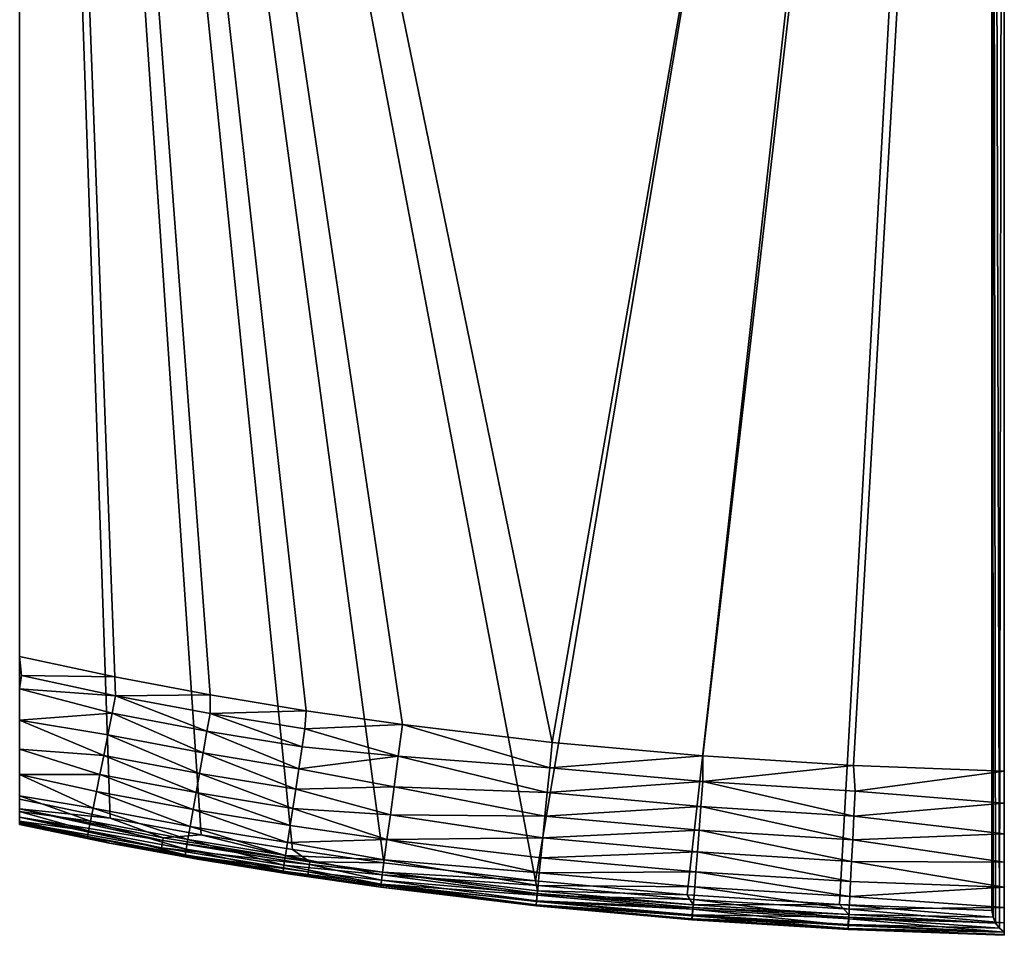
# Model space of a CAD drawing. Header units: millimetres. Extents: x -38.6 to 38.6, y -34 to 34.
# Tile 253 of 256: x -11.3 to 0.7, y -34 to -22.8. Entities that reach past the tile are written whole.
import ezdxf

# ---------------------------------------------------------------- set-up
doc = ezdxf.new("R2010")
doc.units = ezdxf.units.MM
doc.header["$MEASUREMENT"] = 0
doc.layers.add('Legno Y', color=18, linetype='Continuous', true_color=0x000000)

msp = doc.modelspace()

# ---------------------------------------------------------------- meshes
at = {"layer": 'Legno Y'}
mesh = msp.add_polyface(dxfattribs=at)
corners = [(0.698, -33.939, 24.35), (0.698, 0, 24.35), (0.639, -33.893, 24.409), (0.639, -33.893, 24.409), (0.548, -0.15, 24.5), (0.593, -33.833, 24.456), (0.548, -0.15, 24.5), (0.561, -33.76, 24.488), (0.561, -33.76, 24.488), (0.548, -0.15, 24.5), (0.548, -33.675, 24.5), (0.698, 0, 24.35), (0.698, -33.969, 24.278), (0.698, -33.979, 24.2), (0.698, 0, 24.35), (0.698, -33.979, 24), (0.698, 0, 24.35), (0.698, -33.941, 23.609), (0.698, -33.826, 23.233), (0.698, 0, 22), (0.698, -33.641, 22.888), (0.698, 0, 22), (0.698, -33.392, 22.585), (-11.302, -30.975, 22.038), (-11.302, -31.356, 22.149), (-11.302, -30.579, 22), (-11.302, -31.709, 22.331), (0.548, -0.15, 24.5), (-5.016, -33.315, 24.5), (-3.165, -33.484, 24.5), (0.548, -0.15, 24.5), (-1.309, -33.603, 24.5), (-4.841, -31.937, 22.024), (-6.689, -31.797, 22.038), (-6.637, -31.41, 22), (-4.81, -31.627, 22), (-9.11, -32.006, 22.249), (-10.278, -31.787, 22.249), (-10.228, -31.537, 22.131), (-9.065, -31.756, 22.131), (-10.175, -31.273, 22.05), (-9.019, -31.491, 22.05), (-10.132, -31.058, 22.013), (-8.981, -31.274, 22.013), (-8.979, -31.048, 22), (-7.81, -31.241, 22), (-11.302, -31.709, 22.331), (-11.302, -31.356, 22.149), (-11.302, -31.356, 22.149), (-11.302, -31.356, 22.149), (-11.302, -31.356, 22.149), (-11.302, -30.975, 22.038), (-11.302, -30.975, 22.038), (-11.302, -30.975, 22.038), (-11.278, -30.813, 22.013), (-10.143, -30.828, 22), (-11.302, -30.579, 22), (-11.302, -30.579, 22), (-11.302, -30.975, 22.038), (-7.825, -31.464, 22.013), (-6.637, -31.41, 22), (-6.637, -31.41, 22), (-6.689, -31.797, 22.038), (-6.689, -31.797, 22.038), (-7.859, -31.682, 22.05), (-7.9, -31.948, 22.131)]
mesh.append_faces([[corners[k] for k in face] for face in [(0, 1, 2, 2), (3, 4, 5, 5), (5, 6, 7, 7), (8, 9, 10, 10), (11, 12, 13, 13), (14, 13, 15, 15), (16, 17, 18, 18), (19, 18, 20, 20), (21, 20, 22, 22), (23, 24, 25, 25), (25, 24, 26, 26), (27, 28, 29, 29), (30, 29, 31, 31), (32, 33, 34, 34), (32, 34, 35, 35), (36, 37, 38, 38), (39, 38, 40, 40), (39, 40, 41, 41), (41, 40, 42, 42), (41, 42, 43, 43), (43, 42, 44, 44), (43, 44, 45, 45), (46, 47, 37, 37), (37, 48, 38, 38), (38, 49, 40, 40), (40, 50, 51, 51), (40, 52, 42, 42), (42, 53, 54, 54), (42, 54, 55, 55), (55, 54, 56, 56), (57, 54, 58, 58), (55, 44, 42, 42), (43, 45, 59, 59), (59, 45, 60, 60), (59, 61, 62, 62), (63, 64, 59, 59), (59, 64, 43, 43), (43, 64, 41, 41), (41, 65, 39, 39)]])
mesh = msp.add_polyface(dxfattribs=at)
corners = [(0.698, 0, 24.35), (-11.302, 0, 24.35), (0.548, -0.15, 24.5), (-11.302, -0.15, 24.5), (-11.302, 0, 24.35), (0.698, 0, 24.35), (-11.302, 0, 22), (0.698, 0, 24.35), (0.698, 0, 22), (0.639, -33.893, 24.409), (0.698, 0, 24.35), (0.548, -0.15, 24.5), (0.698, -33.939, 24.35), (0.698, -33.969, 24.278), (0.698, 0, 24.35), (0.698, -33.979, 24), (0.698, -33.941, 23.609), (0.698, 0, 24.35), (0.698, 0, 24.35), (0.698, -33.826, 23.233), (0.698, 0, 22), (0.698, -33.392, 22.585), (0.698, -33.089, 22.337), (0.698, 0, 22), (0.698, 0, 22), (0.698, -31.979, 22), (-11.302, -0.15, 24.5), (-11.302, 0, 24.35), (-11.302, -32.321, 24.5), (-11.302, 0, 24.35), (-11.302, -32.605, 24.316), (-11.302, 0, 22), (-11.302, -32.469, 23.227), (-11.302, 0, 24.35), (-11.302, 0, 24.35), (-11.302, -32.539, 23.414), (-11.302, 0, 24.35), (-11.302, -32.588, 23.606), (-11.302, -30.579, 22), (-11.302, -31.709, 22.331), (-11.302, 0, 22), (-11.302, 0, 22), (-11.302, -32.02, 22.578), (-11.302, 0, 22), (-11.302, -32.277, 22.88), (-11.302, 0, 22), (-11.302, -32.618, 23.801), (-11.302, 0, 24.35), (-11.302, 0, 24.35), (-11.302, -32.629, 24), (-11.302, 0, 24.35), (-11.302, -32.629, 24.2), (-11.302, 0, 24.35), (-11.302, -0.15, 24.5), (-5.016, -33.315, 24.5), (0.548, -0.15, 24.5), (-11.302, -32.321, 24.5), (-10.198, -32.55, 24.5), (-11.302, -0.15, 24.5), (-11.302, -0.15, 24.5), (-9.09, -32.755, 24.5), (-11.302, -0.15, 24.5), (-7.978, -32.935, 24.5), (-6.863, -33.095, 24.5), (-11.302, -0.15, 24.5), (-11.302, -0.15, 24.5), (-1.309, -33.603, 24.5), (0.548, -33.675, 24.5), (0.548, -0.15, 24.5), (-11.302, -30.579, 22), (-11.302, 0, 22), (-10.143, -30.828, 22), (-10.143, -30.828, 22), (-11.302, 0, 22), (-8.979, -31.048, 22), (-8.979, -31.048, 22), (-11.302, 0, 22), (-7.81, -31.241, 22), (-7.81, -31.241, 22), (-11.302, 0, 22), (-6.637, -31.41, 22), (-6.637, -31.41, 22), (-11.302, 0, 22), (-4.81, -31.627, 22), (-4.81, -31.627, 22), (-11.302, 0, 22), (0.698, 0, 22), (-4.81, -31.627, 22), (0.698, 0, 22), (-2.977, -31.793, 22), (-2.977, -31.793, 22), (0.698, 0, 22), (-1.14, -31.91, 22), (-1.14, -31.91, 22), (0.698, 0, 22), (0.698, -31.979, 22)]
mesh.append_faces([[corners[k] for k in face] for face in [(0, 1, 2, 2), (2, 1, 3, 3), (4, 5, 6, 6), (6, 7, 8, 8), (9, 10, 11, 11), (12, 13, 14, 14), (15, 16, 17, 17), (18, 19, 20, 20), (21, 22, 23, 23), (24, 22, 25, 25), (26, 27, 28, 28), (28, 29, 30, 30), (31, 32, 33, 33), (34, 32, 35, 35), (36, 35, 37, 37), (38, 39, 40, 40), (41, 39, 42, 42), (43, 42, 44, 44), (44, 32, 45, 45), (37, 46, 47, 47), (48, 46, 49, 49), (50, 49, 51, 51), (51, 30, 52, 52), (53, 54, 55, 55), (56, 57, 58, 58), (59, 57, 60, 60), (61, 60, 62, 62), (62, 63, 64, 64), (65, 63, 54, 54), (66, 67, 68, 68), (69, 70, 71, 71), (72, 73, 74, 74), (75, 76, 77, 77), (78, 79, 80, 80), (81, 82, 83, 83), (84, 85, 86, 86), (87, 88, 89, 89), (90, 91, 92, 92), (93, 94, 95, 95)]])
mesh = msp.add_polyface(dxfattribs=at)
corners = [(-11.302, -32.321, 24.5), (-11.302, -32.605, 24.316), (-11.302, -32.537, 24.413), (-11.302, -32.438, 24.478), (-11.302, -32.321, 24.5), (-11.302, -32.438, 24.478), (-10.198, -32.55, 24.5), (-10.198, -32.55, 24.5), (-11.302, -32.438, 24.478), (-9.551, -32.791, 24.477), (-10.198, -32.55, 24.5), (-9.09, -32.755, 24.5), (-10.207, -32.854, 24.2), (-9.583, -32.962, 24.275), (-11.302, -32.605, 24.316), (-11.302, -32.605, 24.316), (-11.302, -32.629, 24.2), (-11.302, -32.438, 24.478), (-9.557, -32.824, 24.46), (-11.302, -32.438, 24.478), (-11.302, -32.537, 24.413), (-9.573, -32.911, 24.381), (-11.302, -32.537, 24.413), (-11.302, -32.605, 24.316), (-11.302, -32.629, 24.2), (-11.302, -32.629, 24), (-10.207, -32.854, 24.2), (-11.302, -32.629, 24), (-11.302, -32.618, 23.801), (-10.203, -32.855, 24), (-10.203, -32.855, 24), (-11.302, -32.618, 23.801), (-10.476, -32.776, 23.689), (-9.272, -32.929, 23.386), (-10.462, -32.705, 23.386), (-10.439, -32.589, 23.097), (-9.251, -32.812, 23.097), (-10.407, -32.43, 22.831), (-9.223, -32.652, 22.831), (-10.366, -32.226, 22.586), (-9.187, -32.447, 22.586), (-10.324, -32.018, 22.402), (-9.15, -32.239, 22.402), (-10.278, -31.787, 22.249), (-9.11, -32.006, 22.249), (-10.228, -31.537, 22.131), (-9.065, -31.756, 22.131), (-11.302, -32.618, 23.801), (-11.302, -32.588, 23.606), (-11.302, -32.588, 23.606), (-11.302, -32.588, 23.606), (-11.302, -32.539, 23.414), (-11.302, -32.539, 23.414), (-11.302, -32.469, 23.227), (-11.302, -32.469, 23.227), (-11.302, -32.469, 23.227), (-11.302, -32.277, 22.88), (-11.302, -32.277, 22.88), (-11.302, -32.277, 22.88), (-11.302, -32.02, 22.578), (-11.302, -32.02, 22.578), (-11.302, -32.02, 22.578), (-11.302, -32.02, 22.578), (-11.302, -31.709, 22.331), (-11.302, -31.709, 22.331), (-8.038, -32.848, 22.831), (-7.974, -32.432, 22.402), (-8.006, -32.642, 22.586)]
mesh.append_faces([[corners[k] for k in face] for face in [(0, 1, 2, 2), (2, 3, 0, 0), (4, 5, 6, 6), (7, 8, 9, 9), (10, 9, 11, 11), (12, 13, 14, 14), (12, 15, 16, 16), (9, 17, 18, 18), (18, 19, 20, 20), (21, 22, 23, 23), (24, 25, 26, 26), (27, 28, 29, 29), (30, 31, 32, 32), (33, 34, 35, 35), (36, 35, 37, 37), (36, 37, 38, 38), (38, 37, 39, 39), (38, 39, 40, 40), (40, 39, 41, 41), (40, 41, 42, 42), (42, 41, 43, 43), (42, 43, 44, 44), (44, 45, 46, 46), (47, 48, 32, 32), (32, 49, 34, 34), (50, 51, 34, 34), (34, 52, 53, 53), (34, 54, 35, 35), (35, 55, 56, 56), (35, 57, 37, 37), (37, 58, 59, 59), (37, 60, 39, 39), (39, 61, 41, 41), (62, 63, 41, 41), (41, 64, 43, 43), (40, 65, 38, 38), (44, 66, 42, 42), (42, 67, 40, 40)]])
mesh = msp.add_polyface(dxfattribs=at)
corners = [(0.698, -31.979, 22), (0.698, -33.089, 22.337), (0.698, -32.744, 22.152), (0.698, -32.369, 22.038), (-1.14, -31.91, 22), (0.698, -31.979, 22), (-1.12, -32.223, 22.024), (0.698, -31.979, 22), (0.698, -32.369, 22.038), (0.698, -32.369, 22.038), (-1.135, -32.526, 22.097), (0.698, -32.369, 22.038), (0.698, -32.744, 22.152), (0.698, -32.744, 22.152), (-1.149, -32.814, 22.216), (-4.926, -32.791, 22.378), (-6.825, -32.812, 22.586), (-6.784, -32.511, 22.337), (-4.9, -32.526, 22.216), (-6.739, -32.169, 22.152), (-4.871, -32.239, 22.097), (-6.689, -31.797, 22.038), (-4.841, -31.937, 22.024), (-4.81, -31.627, 22), (-2.977, -31.793, 22), (-2.977, -32.106, 22.024), (-3, -32.408, 22.097), (-3.022, -32.696, 22.216), (-6.739, -32.169, 22.152), (-7.9, -31.948, 22.131), (-6.689, -31.797, 22.038), (-6.689, -31.797, 22.038), (-7.859, -31.682, 22.05), (-6.739, -32.169, 22.152), (-7.938, -32.199, 22.249), (-6.739, -32.169, 22.152), (-6.784, -32.511, 22.337), (-6.784, -32.511, 22.337), (-7.974, -32.432, 22.402), (-6.784, -32.511, 22.337), (-6.825, -32.812, 22.586), (-6.825, -32.812, 22.586), (-8.006, -32.642, 22.586), (-8.038, -32.848, 22.831), (-9.187, -32.447, 22.586), (-9.019, -31.491, 22.05), (-9.065, -31.756, 22.131), (-9.11, -32.006, 22.249), (-9.15, -32.239, 22.402)]
mesh.append_faces([[corners[k] for k in face] for face in [(0, 1, 2, 2), (0, 2, 3, 3), (4, 5, 6, 6), (6, 7, 8, 8), (6, 9, 10, 10), (10, 11, 12, 12), (10, 13, 14, 14), (15, 16, 17, 17), (15, 17, 18, 18), (18, 17, 19, 19), (18, 19, 20, 20), (20, 19, 21, 21), (20, 21, 22, 22), (23, 24, 22, 22), (22, 24, 25, 25), (22, 25, 20, 20), (20, 25, 26, 26), (20, 26, 18, 18), (18, 26, 27, 27), (18, 27, 15, 15), (24, 4, 25, 25), (25, 4, 6, 6), (25, 6, 10, 10), (27, 26, 14, 14), (14, 26, 10, 10), (26, 25, 10, 10), (28, 29, 30, 30), (31, 29, 32, 32), (29, 33, 34, 34), (34, 35, 36, 36), (34, 37, 38, 38), (38, 39, 40, 40), (38, 41, 42, 42), (42, 43, 44, 44), (45, 32, 29, 29), (46, 29, 34, 34), (46, 34, 47, 47), (47, 34, 38, 38), (48, 38, 42, 42)]])
mesh = msp.add_polyface(dxfattribs=at)
corners = [(-9.09, -32.755, 24.5), (-9.551, -32.791, 24.477), (-7.765, -33.085, 24.477), (-9.09, -32.755, 24.5), (-7.978, -32.935, 24.5), (-6.899, -33.37, 24.315), (-7.784, -33.206, 24.381), (-7.791, -33.257, 24.275), (-6.902, -33.392, 24.2), (-8.007, -33.234, 24.2), (-9.109, -33.056, 24.2), (-9.583, -32.962, 24.275), (-10.207, -32.854, 24.2), (-9.557, -32.824, 24.46), (-11.302, -32.537, 24.413), (-9.573, -32.911, 24.381), (-11.302, -32.605, 24.316), (-7.77, -33.118, 24.46), (-10.207, -32.854, 24.2), (-11.302, -32.629, 24), (-10.203, -32.855, 24), (-10.207, -32.854, 24.2), (-9.109, -33.056, 24.2), (-9.109, -33.056, 24.2), (-9.103, -33.057, 24), (-9.109, -33.056, 24.2), (-8.007, -33.234, 24.2), (-8.007, -33.234, 24.2), (-8.003, -33.235, 24), (-10.203, -32.855, 24), (-10.476, -32.776, 23.689), (-9.284, -33, 23.689), (-10.462, -32.705, 23.386), (-9.272, -32.929, 23.386), (-10.439, -32.589, 23.097), (-9.251, -32.812, 23.097), (-8.006, -32.642, 22.586), (-6.825, -32.812, 22.586), (-8.038, -32.848, 22.831), (-6.858, -33.058, 22.889), (-8.063, -33.008, 23.097), (-9.223, -32.652, 22.831), (-6.882, -33.241, 23.235), (-8.081, -33.125, 23.386), (-6.897, -33.354, 23.61), (-8.092, -33.197, 23.689), (-6.902, -33.392, 24), (-8.003, -33.235, 24), (-8.003, -33.235, 24), (-9.103, -33.057, 24), (-9.103, -33.057, 24), (-9.103, -33.057, 24), (-10.203, -32.855, 24)]
mesh.append_faces([[corners[k] for k in face] for face in [(0, 1, 2, 2), (3, 2, 4, 4), (5, 6, 7, 7), (8, 7, 9, 9), (9, 7, 10, 10), (10, 7, 11, 11), (10, 11, 12, 12), (13, 14, 15, 15), (15, 16, 11, 11), (7, 6, 11, 11), (11, 6, 15, 15), (2, 1, 13, 13), (6, 17, 15, 15), (15, 17, 13, 13), (17, 2, 13, 13), (18, 19, 20, 20), (21, 20, 22, 22), (23, 20, 24, 24), (25, 24, 26, 26), (27, 24, 28, 28), (29, 30, 31, 31), (31, 30, 32, 32), (31, 32, 33, 33), (33, 34, 35, 35), (36, 37, 38, 38), (38, 39, 40, 40), (38, 40, 41, 41), (41, 40, 35, 35), (40, 42, 43, 43), (40, 43, 35, 35), (35, 43, 33, 33), (43, 44, 45, 45), (43, 45, 33, 33), (33, 45, 31, 31), (45, 46, 47, 47), (45, 48, 49, 49), (45, 50, 31, 31), (31, 51, 52, 52)]])
mesh = msp.add_polyface(dxfattribs=at)
corners = [(-1.204, -33.909, 24), (-1.206, -33.909, 24.2), (-3.105, -33.789, 24), (-3.109, -33.789, 24.2), (-5.005, -33.618, 24), (-1.206, -33.909, 24.2), (-1.206, -33.9, 24.275), (-3.109, -33.789, 24.2), (-3.109, -33.789, 24.2), (-3.109, -33.78, 24.275), (-3.109, -33.789, 24.2), (-5.008, -33.618, 24.2), (-5.016, -33.315, 24.5), (-4.989, -33.435, 24.477), (-3.165, -33.484, 24.5), (-3.165, -33.484, 24.5), (-3.095, -33.606, 24.477), (-3.165, -33.484, 24.5), (-1.309, -33.603, 24.5), (-1.199, -33.76, 24.46), (-1.197, -33.726, 24.477), (-3.098, -33.64, 24.46), (-4.993, -33.469, 24.46), (-1.204, -33.848, 24.381), (-3.105, -33.729, 24.381), (-5.002, -33.557, 24.381), (-5.007, -33.608, 24.275), (-3.061, -33.206, 22.586), (-1.184, -33.508, 22.798), (-3.075, -33.389, 22.798), (-4.969, -33.218, 22.798), (-4.983, -33.37, 23.034), (-5.005, -33.606, 23.777), (-5.002, -33.569, 23.557), (-3.102, -33.74, 23.557), (-3.105, -33.777, 23.777), (-1.203, -33.897, 23.777), (-1.197, -33.779, 23.288), (-3.096, -33.66, 23.288), (-3.086, -33.542, 23.034), (-4.995, -33.488, 23.288), (-1.192, -33.661, 23.034), (-1.204, -33.909, 24), (-3.105, -33.789, 24), (-3.105, -33.789, 24), (-5.005, -33.618, 24), (-4.951, -33.035, 22.586), (-3.042, -32.962, 22.378), (-4.926, -32.791, 22.378), (-3.022, -32.696, 22.216), (-1.201, -33.86, 23.557)]
mesh.append_faces([[corners[k] for k in face] for face in [(0, 1, 2, 2), (2, 1, 3, 3), (2, 3, 4, 4), (5, 6, 7, 7), (8, 6, 9, 9), (10, 9, 11, 11), (12, 13, 14, 14), (15, 13, 16, 16), (17, 16, 18, 18), (19, 20, 21, 21), (21, 20, 16, 16), (21, 16, 22, 22), (22, 16, 13, 13), (23, 19, 24, 24), (24, 19, 21, 21), (24, 21, 25, 25), (25, 21, 22, 22), (26, 9, 24, 24), (24, 9, 23, 23), (27, 28, 29, 29), (27, 29, 30, 30), (30, 29, 31, 31), (32, 33, 34, 34), (32, 34, 35, 35), (35, 34, 36, 36), (37, 38, 39, 39), (39, 38, 40, 40), (39, 40, 31, 31), (29, 41, 39, 39), (29, 39, 31, 31), (42, 43, 35, 35), (35, 44, 45, 45), (30, 46, 27, 27), (27, 46, 47, 47), (48, 49, 47, 47), (48, 47, 46, 46), (38, 50, 34, 34), (40, 38, 33, 33), (33, 38, 34, 34)]])
mesh = msp.add_polyface(dxfattribs=at)
corners = [(0.698, -33.979, 24), (0.698, -33.979, 24.2), (-1.204, -33.909, 24), (0.698, -33.979, 24.2), (-1.206, -33.909, 24.2), (0.639, -33.893, 24.409), (-1.204, -33.848, 24.381), (0.698, -33.939, 24.35), (0.698, -33.939, 24.35), (-1.206, -33.9, 24.275), (0.698, -33.939, 24.35), (0.698, -33.969, 24.278), (0.698, -33.969, 24.278), (0.698, -33.979, 24.2), (0.698, -33.979, 24.2), (-1.206, -33.909, 24.2), (-1.309, -33.603, 24.5), (-3.095, -33.606, 24.477), (-1.197, -33.726, 24.477), (-1.309, -33.603, 24.5), (0.561, -33.76, 24.488), (0.561, -33.76, 24.488), (0.593, -33.833, 24.456), (0.593, -33.833, 24.456), (-1.199, -33.76, 24.46), (0.593, -33.833, 24.456), (0.639, -33.893, 24.409), (0.639, -33.893, 24.409), (0.561, -33.76, 24.488), (0.548, -33.675, 24.5), (-1.309, -33.603, 24.5), (-3.109, -33.78, 24.275), (-1.149, -32.814, 22.216), (0.698, -32.744, 22.152), (0.698, -33.089, 22.337), (0.698, -33.089, 22.337), (-1.163, -33.08, 22.378), (0.698, -33.089, 22.337), (0.698, -33.392, 22.585), (0.698, -33.392, 22.585), (-1.175, -33.325, 22.586), (0.698, -33.392, 22.585), (-1.184, -33.508, 22.798), (-3.061, -33.206, 22.586), (-3.105, -33.777, 23.777), (-1.203, -33.897, 23.777), (-1.204, -33.909, 24), (-1.204, -33.909, 24), (0.698, -33.979, 24), (0.698, -33.979, 24), (0.698, -33.941, 23.609), (0.698, -33.941, 23.609), (-1.201, -33.86, 23.557), (0.698, -33.941, 23.609), (-1.197, -33.779, 23.288), (-3.096, -33.66, 23.288), (0.698, -33.392, 22.585), (0.698, -33.641, 22.888), (0.698, -33.641, 22.888), (-1.192, -33.661, 23.034), (-3.075, -33.389, 22.798), (0.698, -33.641, 22.888), (0.698, -33.826, 23.233), (0.698, -33.826, 23.233), (-3.086, -33.542, 23.034), (0.698, -33.826, 23.233), (0.698, -33.941, 23.609), (-3.042, -32.962, 22.378), (-3.102, -33.74, 23.557), (-3.022, -32.696, 22.216)]
mesh.append_faces([[corners[k] for k in face] for face in [(0, 1, 2, 2), (2, 3, 4, 4), (5, 6, 7, 7), (8, 6, 9, 9), (10, 9, 11, 11), (12, 9, 13, 13), (14, 9, 15, 15), (16, 17, 18, 18), (19, 18, 20, 20), (21, 18, 22, 22), (23, 18, 24, 24), (25, 24, 26, 26), (27, 24, 6, 6), (28, 29, 30, 30), (31, 9, 6, 6), (32, 33, 34, 34), (32, 35, 36, 36), (36, 37, 38, 38), (36, 39, 40, 40), (40, 41, 42, 42), (40, 42, 43, 43), (44, 45, 46, 46), (47, 45, 48, 48), (49, 45, 50, 50), (51, 45, 52, 52), (53, 52, 54, 54), (54, 52, 55, 55), (56, 57, 42, 42), (42, 58, 59, 59), (42, 59, 60, 60), (61, 62, 59, 59), (59, 63, 54, 54), (59, 54, 64, 64), (65, 66, 54, 54), (43, 67, 40, 40), (40, 67, 36, 36), (68, 52, 45, 45), (67, 69, 36, 36), (36, 69, 32, 32)]])
mesh = msp.add_polyface(dxfattribs=at)
corners = [(-7.978, -32.935, 24.5), (-7.765, -33.085, 24.477), (-6.863, -33.095, 24.5), (-6.863, -33.095, 24.5), (-6.878, -33.209, 24.477), (-7.77, -33.118, 24.46), (-6.891, -33.305, 24.412), (-7.784, -33.206, 24.381), (-6.899, -33.37, 24.315), (-7.791, -33.257, 24.275), (-6.902, -33.392, 24.2), (-8.007, -33.234, 24.2), (-8.003, -33.235, 24), (-6.902, -33.392, 24.2), (-6.902, -33.392, 24.2), (-6.902, -33.392, 24), (-5.005, -33.618, 24), (-3.109, -33.789, 24.2), (-5.008, -33.618, 24.2), (-6.902, -33.392, 24), (-6.902, -33.392, 24), (-6.902, -33.392, 24.2), (-5.008, -33.618, 24.2), (-3.109, -33.78, 24.275), (-5.007, -33.608, 24.275), (-5.008, -33.618, 24.2), (-6.902, -33.392, 24.2), (-6.902, -33.392, 24.2), (-6.899, -33.37, 24.315), (-6.899, -33.37, 24.315), (-5.007, -33.608, 24.275), (-5.002, -33.557, 24.381), (-6.899, -33.37, 24.315), (-6.891, -33.305, 24.412), (-6.891, -33.305, 24.412), (-4.993, -33.469, 24.46), (-6.891, -33.305, 24.412), (-6.878, -33.209, 24.477), (-6.878, -33.209, 24.477), (-4.989, -33.435, 24.477), (-6.878, -33.209, 24.477), (-5.016, -33.315, 24.5), (-5.016, -33.315, 24.5), (-6.863, -33.095, 24.5), (-6.878, -33.209, 24.477), (-5.007, -33.608, 24.275), (-3.105, -33.729, 24.381), (-4.969, -33.218, 22.798), (-4.983, -33.37, 23.034), (-6.858, -33.058, 22.889), (-6.882, -33.241, 23.235), (-4.995, -33.488, 23.288), (-6.897, -33.354, 23.61), (-5.002, -33.569, 23.557), (-5.005, -33.606, 23.777), (-3.105, -33.777, 23.777), (-5.005, -33.618, 24), (-5.005, -33.618, 24), (-6.902, -33.392, 24), (-6.902, -33.392, 24), (-6.825, -32.812, 22.586), (-4.951, -33.035, 22.586), (-4.926, -32.791, 22.378), (-6.825, -32.812, 22.586), (-6.858, -33.058, 22.889), (-8.038, -32.848, 22.831), (-6.858, -33.058, 22.889), (-6.882, -33.241, 23.235), (-8.063, -33.008, 23.097), (-6.882, -33.241, 23.235), (-6.897, -33.354, 23.61), (-8.081, -33.125, 23.386), (-6.897, -33.354, 23.61), (-6.902, -33.392, 24), (-8.092, -33.197, 23.689)]
mesh.append_faces([[corners[k] for k in face] for face in [(0, 1, 2, 2), (3, 1, 4, 4), (4, 1, 5, 5), (4, 5, 6, 6), (6, 5, 7, 7), (6, 7, 8, 8), (8, 9, 10, 10), (11, 12, 13, 13), (14, 12, 15, 15), (16, 17, 18, 18), (16, 18, 19, 19), (20, 18, 21, 21), (22, 23, 24, 24), (25, 24, 26, 26), (27, 24, 28, 28), (29, 30, 31, 31), (32, 31, 33, 33), (34, 31, 35, 35), (36, 35, 37, 37), (38, 35, 39, 39), (40, 39, 41, 41), (42, 43, 44, 44), (45, 46, 31, 31), (47, 48, 49, 49), (49, 48, 50, 50), (50, 48, 51, 51), (50, 51, 52, 52), (52, 51, 53, 53), (52, 53, 54, 54), (55, 56, 54, 54), (54, 57, 58, 58), (54, 59, 52, 52), (49, 60, 47, 47), (47, 60, 61, 61), (61, 60, 62, 62), (63, 64, 65, 65), (66, 67, 68, 68), (69, 70, 71, 71), (72, 73, 74, 74)]])

doc.saveas('drawing.dxf')
